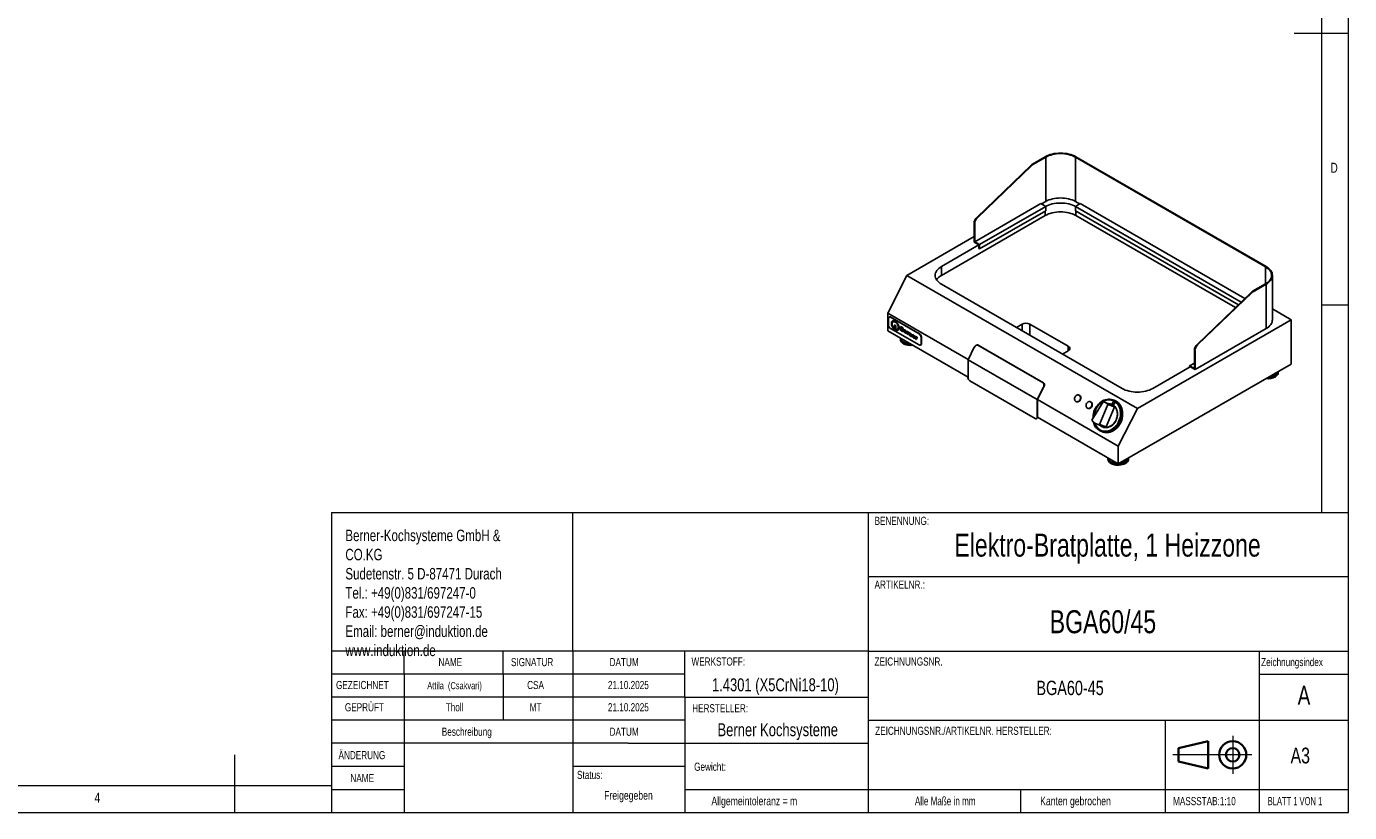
# Model space of a CAD drawing. Header units: millimetres. Extents: x 5 to 415, y 5 to 292.
# Tile 2 of 3: x 172 to 415, y 5 to 150. Entities that reach past the tile are written whole.
import ezdxf

# ---------------------------------------------------------------- set-up
doc = ezdxf.new("R2010")
doc.units = ezdxf.units.MM
doc.styles.add('SLDTEXTSTYLE0', font='TXT', dxfattribs={"width": 0.75})
doc.styles.add('SLDTEXTSTYLE1', font='TXT', dxfattribs={"width": 0.692308})
doc.styles.add('SLDTEXTSTYLE2', font='TXT', dxfattribs={"width": 0.7})

msp = doc.modelspace()

# ---------------------------------------------------------------- linework, layer by layer
at = {"color": 7, "linetype": 'Continuous', "lineweight": 18}
for p, q in [((415, 5), (415, 292)), ((410, 287), (410, 60.25)), ((415, 148.5), (405, 148.5)), ((410, 98.5), (415, 98.5)), ((227.8, 60.25), (415, 60.25)), ((227.8, 60.25), (227.8, 5)), ((272.2, 34.75), (272.2, 60.25)), ((326.6, 60.25), (326.6, 5)), ((326.6, 48.5), (415, 48.5)), ((326.6, 34.75), (227.8, 34.75)), ((241.14, 30.5), (241.14, 34.75)), ((259.39, 30.5), (259.39, 34.75)), ((272.2, 34.75), (272.2, 5)), ((292.8, 26.25), (292.8, 34.75)), ((326.6, 34.75), (415, 34.75)), ((398.58, 22), (398.58, 34.75)), ((292.8, 30.5), (227.8, 30.5)), ((241.14, 30.5), (241.14, 5)), ((259.39, 30.5), (259.39, 22)), ((398.58, 30.5), (415, 30.5)), ((292.8, 26.25), (227.8, 26.25)), ((292.8, 26.25), (292.8, 9.25)), ((292.8, 26.25), (326.6, 26.25)), ((292.8, 22), (227.8, 22)), ((326.6, 22), (415, 22)), ((381.28, 9.25), (381.28, 22)), ((398.58, 5), (398.58, 22)), ((282.4, 17.75), (227.8, 17.75)), ((282.4, 17.75), (292.8, 17.75)), ((292.8, 17.75), (326.6, 17.75)), ((393.68, 19.13), (393.68, 12.13)), ((210, 5), (210, 15.63)), ((397.18, 15.63), (382.68, 15.63)), ((241.14, 13.5), (227.8, 13.5)), ((292.8, 13.5), (272.2, 13.5)), ((10, 10), (227.8, 10)), ((227.8, 9.25), (241.14, 9.25)), ((292.8, 9.25), (415, 9.25)), ((292.8, 9.25), (292.8, 5)), ((354.62, 9.25), (354.62, 5)), ((381.28, 5), (381.28, 9.25)), ((5, 5), (415, 5))]:
    msp.add_line(p, q, dxfattribs=at)
at = {"color": 7, "linetype": 'Continuous', "lineweight": 25}
for p, q in [((356.58, 124.24), (346.56, 114.6)), ((356.68, 124.17), (356.58, 124.24)), ((359.16, 125.77), (356.8, 124.41)), ((356.8, 124.41), (356.91, 124.35)), ((356.91, 124.35), (359.27, 125.71)), ((359.27, 125.71), (359.27, 117.54)), ((364.71, 125.71), (399.71, 105.5)), ((364.71, 125.71), (364.71, 117.54)), ((399.82, 105.56), (364.82, 125.77)), ((356.68, 124.17), (346.67, 114.54)), ((358.38, 117.15), (346.18, 110.11)), ((359.27, 116.64), (358.38, 117.15)), ((358.49, 117.09), (359.27, 117.54)), ((364.71, 117.54), (365.49, 117.09)), ((365.59, 117.15), (364.71, 116.64)), ((395.91, 99.65), (365.59, 117.15)), ((359.16, 114.95), (340.07, 103.93)), ((346.56, 114.6), (346.67, 114.54)), ((359.27, 116.64), (347.07, 109.6)), ((347.07, 108.79), (359.27, 115.83)), ((359.16, 114.95), (359.16, 115.77)), ((359.27, 115.83), (359.27, 116.64)), ((395.25, 99.02), (364.71, 116.64)), ((364.71, 116.64), (364.71, 115.83)), ((364.71, 115.83), (394.72, 98.5)), ((364.82, 114.95), (364.82, 115.77)), ((394.19, 97.99), (364.82, 114.95)), ((346.18, 113.48), (346.08, 113.55)), ((346.08, 113.55), (346.08, 110.05)), ((346.18, 113.48), (346.18, 110.11)), ((346.08, 111.07), (333.7, 103.93)), ((346.08, 110.05), (346.96, 109.54)), ((346.18, 110.11), (347.07, 109.6)), ((347.07, 109.6), (347.07, 108.79)), ((346.96, 109.54), (340.07, 105.56)), ((346.96, 109.54), (346.96, 108.85)), ((347.07, 108.79), (346.96, 108.85)), ((340.07, 103.93), (340.07, 105.56)), ((399.71, 105.5), (399.71, 102.36)), ((333.7, 103.93), (330.17, 96.99)), ((376.13, 79.44), (333.7, 103.93)), ((340.07, 102.3), (373.3, 83.11)), ((399.71, 102.36), (397.35, 101)), ((397.46, 100.93), (399.82, 102.3)), ((399.82, 102.3), (399.82, 94.13)), ((400.99, 95.76), (400.99, 103.93)), ((387.11, 91.19), (397.13, 100.82)), ((397.23, 100.76), (387.22, 91.13)), ((397.23, 100.76), (397.13, 100.82)), ((397.35, 101), (397.46, 100.93)), ((404.41, 95.76), (400.99, 97.74)), ((344.97, 88.44), (330.17, 96.99)), ((330.17, 96.99), (330.17, 93.72)), ((330.31, 94.78), (330.31, 96.01)), ((330.48, 96.28), (330.41, 96.24)), ((330.66, 96.21), (330.73, 96.25)), ((330.66, 96.21), (335.97, 93.15)), ((330.73, 96.25), (336.04, 93.19)), ((331.18, 95.4), (331.14, 95.38)), ((331.58, 95.36), (331.55, 95.34)), ((404.41, 95.76), (376.13, 79.44)), ((404.41, 87.6), (404.41, 95.76)), ((344.95, 85.19), (330.17, 93.72)), ((335.97, 91.11), (330.66, 94.17)), ((331.48, 94.75), (331.44, 94.73)), ((331.44, 94.12), (331.44, 94.73)), ((331.48, 94.14), (331.44, 94.12)), ((331.48, 94.11), (331.45, 94.09)), ((331.48, 94.14), (331.48, 94.75)), ((331.54, 94.79), (331.55, 94.78)), ((331.58, 93.89), (331.55, 93.87)), ((331.65, 94.61), (331.65, 94)), ((331.95, 93.98), (331.99, 94.01)), ((332.15, 94.37), (332.12, 94.35)), ((332.82, 94.37), (332.53, 94.54)), ((332.53, 94.54), (332.53, 93.82)), ((332.56, 93.85), (332.53, 93.82)), ((332.53, 93.82), (332.82, 93.65)), ((332.56, 94.52), (332.56, 93.85)), ((332.56, 93.85), (332.86, 93.67)), ((332.77, 94.27), (332.74, 94.25)), ((332.74, 94.25), (332.74, 94.15)), ((332.76, 94.23), (332.74, 94.25)), ((332.74, 94.15), (332.76, 94.13)), ((332.77, 94.02), (332.74, 94)), ((332.74, 94), (332.74, 93.88)), ((332.77, 93.97), (332.74, 94)), ((332.74, 93.88), (332.77, 93.86)), ((332.8, 94.25), (332.76, 94.23)), ((332.8, 94.25), (332.77, 94.27)), ((332.81, 93.99), (332.77, 94.02)), ((332.81, 93.99), (332.77, 93.97)), ((332.84, 94.22), (332.81, 94.2)), ((332.81, 94.12), (332.84, 94.14)), ((332.86, 94.17), (332.82, 94.15)), ((332.86, 93.95), (332.82, 93.93)), ((332.82, 93.84), (332.87, 93.87)), ((332.86, 93.67), (332.82, 93.65)), ((332.88, 93.9), (332.84, 93.88)), ((332.96, 93.99), (332.93, 93.97)), ((332.96, 93.99), (333, 93.97)), ((332.99, 93.97), (333, 93.97)), ((333.03, 93.63), (332.99, 93.61)), ((333.14, 93.76), (333.1, 93.74)), ((333.16, 93.86), (333.12, 93.84)), ((333.16, 93.64), (333.12, 93.62)), ((333.22, 93.52), (333.18, 93.5)), ((333.3, 93.42), (333.26, 93.4)), ((333.31, 93.69), (333.41, 93.64)), ((333.35, 93.6), (333.31, 93.58)), ((333.31, 93.58), (333.31, 93.58)), ((333.31, 93.58), (333.61, 93.41)), ((333.37, 93.75), (333.33, 93.73)), ((333.35, 93.6), (333.61, 93.45)), ((333.4, 93.74), (333.36, 93.72)), ((333.39, 93.35), (333.36, 93.33)), ((333.39, 93.47), (333.41, 93.48)), ((333.43, 93.71), (333.4, 93.69)), ((333.6, 93.36), (333.4, 93.49)), ((333.45, 93.66), (333.41, 93.64)), ((333.55, 93.3), (333.51, 93.28)), ((333.89, 93.54), (333.68, 93.66)), ((333.68, 93.66), (333.68, 93.16)), ((333.72, 93.18), (333.68, 93.16)), ((333.68, 93.16), (333.89, 93.03)), ((333.72, 93.64), (333.72, 93.18)), ((333.72, 93.18), (333.89, 93.08)), ((333.89, 93.47), (333.89, 93.54)), ((333.92, 93.49), (333.89, 93.47)), ((333.89, 93.03), (333.89, 93.24)), ((333.95, 93.31), (333.92, 93.29)), ((334.01, 93.3), (333.98, 93.28)), ((334.04, 93.29), (334.01, 93.26)), ((334.04, 93.23), (334.04, 93.47)), ((334.31, 93.3), (334.1, 93.42)), ((334.1, 93.42), (334.1, 92.91)), ((334.14, 92.93), (334.1, 92.91)), ((334.1, 92.91), (334.32, 92.79)), ((334.14, 93.4), (334.14, 92.93)), ((334.14, 92.93), (334.32, 92.83)), ((334.31, 93.23), (334.31, 93.3)), ((334.35, 93.25), (334.31, 93.23)), ((334.32, 92.79), (334.32, 93.05)), ((334.37, 93.11), (334.33, 93.09)), ((334.39, 93.11), (334.36, 93.09)), ((334.41, 93.08), (334.38, 93.06)), ((334.42, 93.03), (334.39, 93.01)), ((334.39, 93.01), (334.39, 92.75)), ((334.42, 92.77), (334.39, 92.75)), ((334.39, 92.75), (334.6, 92.63)), ((334.42, 93.03), (334.42, 92.77)), ((334.42, 92.77), (334.6, 92.67)), ((334.6, 92.63), (334.6, 92.97)), ((334.7, 92.86), (334.67, 92.84)), ((334.72, 92.96), (334.69, 92.94)), ((334.72, 92.74), (334.69, 92.72)), ((334.78, 92.61), (334.75, 92.59)), ((334.88, 92.79), (334.98, 92.73)), ((334.91, 92.7), (334.88, 92.68)), ((334.88, 92.67), (334.88, 92.68)), ((334.88, 92.68), (335.18, 92.51)), ((334.93, 92.84), (334.9, 92.82)), ((334.91, 92.7), (335.18, 92.55)), ((334.96, 92.84), (334.93, 92.82)), ((335, 92.8), (334.96, 92.78)), ((334.96, 92.56), (334.98, 92.58)), ((335.17, 92.45), (334.97, 92.58)), ((335.01, 92.75), (334.98, 92.73)), ((335.45, 92.64), (335.25, 92.76)), ((335.25, 92.76), (335.25, 92.25)), ((335.28, 92.74), (335.28, 92.27)), ((335.45, 92.57), (335.45, 92.64)), ((335.49, 92.59), (335.45, 92.57)), ((335.61, 92.32), (335.61, 92.57)), ((335.97, 93.15), (336.04, 93.19)), ((336.32, 92.54), (336.39, 92.58)), ((336.39, 92.58), (336.39, 91.35)), ((354.92, 94.95), (353.86, 94.34)), ((354.92, 93.72), (354.92, 94.95)), ((363.4, 90.87), (356.33, 94.95)), ((356.33, 92.91), (356.33, 94.95)), ((386.74, 86.58), (399.82, 94.13)), ((332.51, 92.37), (332.51, 92.31)), ((332.51, 92.31), (332.51, 92.29)), ((332.51, 92.29), (332.51, 92.13)), ((332.99, 91.39), (333.06, 91.34)), ((333.06, 91.34), (333.08, 91.33)), ((333.08, 91.33), (333.17, 91.28)), ((334.86, 92.51), (334.83, 92.49)), ((334.96, 92.44), (334.92, 92.42)), ((335.11, 92.4), (335.08, 92.38)), ((335.28, 92.27), (335.25, 92.25)), ((335.25, 92.25), (335.46, 92.13)), ((335.28, 92.27), (335.46, 92.17)), ((335.46, 92.13), (335.46, 92.33)), ((335.52, 92.41), (335.48, 92.39)), ((335.58, 92.4), (335.55, 92.38)), ((335.61, 92.38), (335.57, 92.36)), ((336.22, 91.08), (336.29, 91.13)), ((336.32, 92.54), (336.32, 91.31)), ((336.32, 91.31), (336.39, 91.35)), ((346.1, 90.68), (344.95, 88.4)), ((346.51, 91.08), (346.42, 91.03)), ((346.75, 91.05), (346.84, 91.1)), ((358.77, 84.11), (346.75, 91.05)), ((346.84, 91.1), (358.87, 84.16)), ((363.4, 90.05), (363.4, 90.87)), ((386.74, 90.07), (386.63, 90.14)), ((386.63, 90.14), (386.63, 86.76)), ((387.11, 91.19), (387.22, 91.13)), ((357.67, 81.06), (344.95, 88.4)), ((344.95, 88.4), (344.95, 85.11)), ((362.34, 89.44), (363.4, 90.05)), ((385.75, 87.27), (386.63, 87.78)), ((386.74, 90.07), (386.74, 86.58)), ((372.59, 69.23), (404.41, 87.6)), ((378.96, 83.11), (385.85, 87.09)), ((385.75, 87.03), (385.75, 87.27)), ((385.75, 87.27), (386.63, 86.76)), ((385.85, 87.09), (386.74, 86.58)), ((402.07, 86.19), (402.07, 86.24)), ((402.07, 86.19), (402.07, 86.17)), ((402.07, 86.01), (402.07, 86.17)), ((345.3, 84.5), (357.32, 77.56)), ((358.83, 83.33), (357.67, 81.06)), ((358.92, 83.38), (357.75, 81.07)), ((358.77, 84.11), (358.87, 84.16)), ((358.83, 83.33), (358.92, 83.38)), ((357.67, 77.76), (357.67, 81.06)), ((372.59, 72.5), (357.75, 81.07)), ((357.75, 77.8), (357.75, 81.07)), ((364.88, 80.68), (364.93, 80.66)), ((365.4, 81.87), (365.35, 81.9)), ((365.46, 81.85), (365.4, 81.87)), ((367.52, 80.65), (367.47, 80.67)), ((367.58, 80.62), (367.52, 80.65)), ((369.81, 80.67), (367.75, 77.28)), ((371.33, 80.11), (370.08, 80.59)), ((371.94, 80.9), (371.67, 81)), ((371.85, 80.64), (371.82, 80.65)), ((367, 79.46), (367.06, 79.44)), ((369.13, 76.49), (370.66, 80.18)), ((370.38, 76.01), (371.91, 79.7)), ((370.66, 80.18), (371.91, 79.7)), ((371.39, 80.2), (371.36, 80.21)), ((371.64, 80.18), (371.67, 80.17)), ((376.13, 79.44), (372.59, 72.5)), ((357.57, 77.53), (357.64, 77.57)), ((357.67, 77.76), (357.75, 77.8)), ((372.59, 69.23), (357.75, 77.8)), ((368.53, 76.58), (369.78, 76.1)), ((369.13, 76.49), (370.38, 76.01)), ((369.74, 76.01), (369.77, 76)), ((369.44, 75.21), (369.71, 75.11)), ((372.59, 72.5), (372.59, 69.23)), ((370.7, 70.26), (370.69, 70.09)), ((370.7, 70.32), (370.7, 70.26)), ((371.25, 69.31), (371.18, 69.35)), ((371.2, 69.33), (371.24, 69.3)), ((371.24, 69.3), (371.26, 69.29)), ((371.26, 69.29), (371.28, 69.28)), ((374.49, 70.27), (374.49, 70.32)), ((374.49, 70.27), (374.49, 70.25)), ((374.49, 70.09), (374.49, 70.25))]:
    msp.add_line(p, q, dxfattribs=at)
at = {"color": 7, "linetype": 'Continuous', "lineweight": 35}
for p, q in [((383.68, 16.88), (389.18, 18.13)), ((389.18, 18.13), (389.18, 13.13)), ((383.68, 14.38), (383.68, 16.88)), ((389.18, 13.13), (383.68, 14.38))]:
    msp.add_line(p, q, dxfattribs=at)
at = {"color": 7, "linetype": 'Continuous', "lineweight": 25, "flags": 128}
for points in [[(364.82, 125.77), (364.53, 125.92), (364.21, 126.06), (363.87, 126.17), (363.52, 126.27), (363.15, 126.35), (362.77, 126.4), (362.38, 126.43), (361.99, 126.45), (361.6, 126.43), (361.21, 126.4), (360.83, 126.35), (360.46, 126.27), (360.1, 126.17), (359.77, 126.06), (359.45, 125.92), (359.16, 125.77)], [(359.27, 125.71), (359.55, 125.85), (359.85, 125.98), (360.17, 126.1), (360.51, 126.19), (360.87, 126.26), (361.24, 126.32), (361.61, 126.35), (361.99, 126.36), (362.37, 126.35), (362.74, 126.32), (363.11, 126.26), (363.46, 126.19), (363.8, 126.1), (364.13, 125.98), (364.43, 125.85), (364.71, 125.71)], [(359.27, 117.54), (359.55, 117.69), (359.85, 117.82), (360.17, 117.93), (360.51, 118.02), (360.87, 118.1), (361.24, 118.15), (361.61, 118.18), (361.99, 118.19), (362.37, 118.18), (362.74, 118.15), (363.11, 118.1), (363.46, 118.02), (363.8, 117.93), (364.13, 117.82), (364.43, 117.69), (364.71, 117.54)], [(364.71, 116.64), (364.53, 116.73), (364.21, 116.87), (363.87, 116.99), (363.52, 117.08), (363.15, 117.16), (362.77, 117.21), (362.38, 117.25), (361.99, 117.26), (361.6, 117.25), (361.21, 117.21), (360.83, 117.16), (360.46, 117.08), (360.1, 116.99), (359.77, 116.87), (359.45, 116.73), (359.27, 116.64)], [(364.82, 114.95), (364.53, 115.1), (364.21, 115.24), (363.87, 115.35), (363.52, 115.45), (363.15, 115.53), (362.77, 115.58), (362.38, 115.61), (361.99, 115.63), (361.6, 115.61), (361.21, 115.58), (360.83, 115.53), (360.46, 115.45), (360.1, 115.35), (359.77, 115.24), (359.45, 115.1), (359.16, 114.95)], [(340.07, 105.56), (339.8, 105.39), (339.57, 105.21), (339.37, 105.02), (339.2, 104.81), (339.07, 104.6), (338.97, 104.38), (338.92, 104.15), (338.9, 103.93), (338.92, 103.7), (338.97, 103.48), (339.07, 103.26), (339.2, 103.04), (339.37, 102.84), (339.57, 102.65), (339.8, 102.46), (340.07, 102.3)], [(399.71, 105.5), (399.97, 105.34), (400.19, 105.16), (400.39, 104.98), (400.55, 104.78), (400.67, 104.57), (400.77, 104.36), (400.82, 104.15), (400.84, 103.93), (400.82, 103.71), (400.77, 103.5), (400.67, 103.28), (400.55, 103.08), (400.39, 102.88), (400.19, 102.7), (399.97, 102.52), (399.71, 102.36)], [(399.82, 102.3), (400.08, 102.46), (400.32, 102.65), (400.52, 102.84), (400.69, 103.05), (400.82, 103.26), (400.91, 103.48), (400.97, 103.7), (400.99, 103.93), (400.97, 104.16), (400.91, 104.38), (400.82, 104.6), (400.69, 104.81), (400.52, 105.02), (400.32, 105.21), (400.08, 105.39), (399.82, 105.56)], [(399.82, 94.13), (400.08, 94.3), (400.32, 94.48), (400.52, 94.68), (400.69, 94.88), (400.82, 95.09), (400.91, 95.31), (400.97, 95.54), (400.99, 95.76)], [(332.51, 92.29), (332.52, 92.18), (332.56, 92.03), (332.64, 91.89), (332.75, 91.75), (332.9, 91.63), (333.07, 91.52)], [(363.4, 90.05), (363.53, 90.14), (363.62, 90.24), (363.68, 90.34), (363.7, 90.46), (363.68, 90.57), (363.62, 90.68), (363.53, 90.78), (363.4, 90.87)], [(402.07, 86.17), (402.07, 86.13), (402.04, 85.98), (401.98, 85.84), (401.89, 85.7), (401.76, 85.57), (401.6, 85.45), (401.42, 85.34), (401.21, 85.25), (400.99, 85.18), (400.75, 85.12), (400.49, 85.09), (400.24, 85.07), (400.04, 85.07)], [(401.99, 86.2), (401.98, 86.15), (401.93, 86), (401.85, 85.86), (401.74, 85.73), (401.59, 85.61), (401.42, 85.5), (401.22, 85.41), (401, 85.34), (400.77, 85.28), (400.52, 85.24), (400.3, 85.22)], [(402.07, 86.01), (402.07, 85.97), (402.04, 85.82), (401.98, 85.67), (401.89, 85.54), (401.76, 85.41), (401.6, 85.29), (401.56, 85.26)], [(373.3, 83.11), (373.59, 82.96), (373.91, 82.82), (374.24, 82.71), (374.6, 82.61), (374.97, 82.53), (375.35, 82.48), (375.74, 82.44), (376.13, 82.43), (376.52, 82.44), (376.91, 82.48), (377.29, 82.53), (377.66, 82.61), (378.02, 82.71), (378.35, 82.82), (378.67, 82.96), (378.96, 83.11)], [(364.82, 80.71), (364.93, 80.67), (365.06, 80.65), (365.18, 80.68), (365.31, 80.73), (365.42, 80.82), (365.51, 80.93), (365.59, 81.06), (365.64, 81.2), (365.66, 81.35), (365.65, 81.49), (365.61, 81.63), (365.55, 81.74), (365.46, 81.83), (365.35, 81.89), (365.23, 81.92), (365.11, 81.92), (364.98, 81.88), (364.86, 81.81), (364.76, 81.71), (364.67, 81.59), (364.61, 81.45), (364.57, 81.3), (364.57, 81.16), (364.59, 81.02), (364.64, 80.89), (364.72, 80.79), (364.82, 80.71)], [(364.93, 80.66), (365.05, 80.63), (365.17, 80.64), (365.3, 80.68), (365.42, 80.75), (365.52, 80.85), (365.61, 80.97), (365.67, 81.11), (365.71, 81.25), (365.71, 81.4), (365.69, 81.54), (365.64, 81.67), (365.56, 81.77), (365.46, 81.85)], [(366.94, 79.49), (367.05, 79.44), (367.18, 79.43), (367.3, 79.45), (367.43, 79.51), (367.54, 79.59), (367.64, 79.7), (367.71, 79.83), (367.76, 79.98), (367.78, 80.12), (367.77, 80.27), (367.73, 80.4), (367.67, 80.52), (367.58, 80.61), (367.47, 80.67), (367.35, 80.7), (367.23, 80.69), (367.1, 80.65), (366.98, 80.58), (366.88, 80.48), (366.79, 80.36), (366.73, 80.23), (366.7, 80.08), (366.69, 79.93), (366.71, 79.79), (366.77, 79.67), (366.84, 79.56), (366.94, 79.49)], [(367.06, 79.44), (367.17, 79.41), (367.3, 79.42), (367.42, 79.45), (367.54, 79.53), (367.65, 79.62), (367.73, 79.75), (367.79, 79.88), (367.83, 80.03), (367.83, 80.18), (367.81, 80.32), (367.76, 80.44), (367.68, 80.54), (367.58, 80.62)], [(369.15, 75.35), (369.39, 75.23), (369.64, 75.15), (369.91, 75.09), (370.18, 75.08), (370.46, 75.09), (370.73, 75.14), (371.01, 75.22), (371.28, 75.34), (371.54, 75.49), (371.79, 75.67), (372.03, 75.87), (372.25, 76.1), (372.45, 76.35), (372.63, 76.63), (372.78, 76.92), (372.91, 77.22), (373.02, 77.53), (373.09, 77.85), (373.14, 78.17), (373.16, 78.5), (373.14, 78.81), (373.1, 79.12), (373.03, 79.42), (372.93, 79.7), (372.81, 79.97), (372.66, 80.21), (372.48, 80.43), (372.29, 80.63), (372.07, 80.79), (371.84, 80.93), (371.59, 81.03), (371.33, 81.1), (371.06, 81.13), (370.79, 81.14), (370.51, 81.1), (370.23, 81.04), (369.96, 80.94), (369.7, 80.8), (369.44, 80.64), (369.2, 80.45), (368.97, 80.23), (368.76, 79.99), (368.57, 79.73), (368.4, 79.45), (368.26, 79.15), (368.14, 78.84), (368.05, 78.52), (367.99, 78.2), (367.96, 77.88), (367.95, 77.62)], [(369.22, 75.49), (369.46, 75.37), (369.71, 75.29), (369.97, 75.24), (370.24, 75.22), (370.51, 75.24), (370.78, 75.3), (371.05, 75.39), (371.31, 75.51), (371.57, 75.67), (371.81, 75.85), (372.04, 76.06), (372.25, 76.3), (372.44, 76.55), (372.6, 76.83), (372.74, 77.12), (372.86, 77.43), (372.94, 77.74), (373, 78.06), (373.03, 78.37), (373.02, 78.69), (372.99, 79), (372.93, 79.29), (372.84, 79.58), (372.72, 79.84), (372.58, 80.08), (372.41, 80.3), (372.21, 80.49), (372, 80.66), (371.77, 80.79), (371.53, 80.89), (371.27, 80.96), (371.01, 80.99), (370.73, 80.99), (370.46, 80.95), (370.19, 80.87), (369.92, 80.77), (369.66, 80.63), (369.41, 80.46), (369.18, 80.26), (368.96, 80.04), (368.76, 79.79), (368.58, 79.52), (368.43, 79.24), (368.3, 78.94), (368.2, 78.63), (368.13, 78.32), (368.09, 78), (368.08, 77.83)], [(371.63, 80.85), (371.55, 80.88), (371.3, 80.95), (371.03, 80.98), (370.76, 80.98), (370.49, 80.94), (370.22, 80.86), (369.95, 80.76), (369.69, 80.62), (369.44, 80.45), (369.21, 80.25), (368.99, 80.03), (368.79, 79.78), (368.61, 79.51), (368.46, 79.23), (368.33, 78.93), (368.23, 78.62), (368.16, 78.31), (368.12, 77.99), (368.11, 77.87)], [(369.71, 75.11), (369.79, 75.08), (370.05, 75.01), (370.32, 74.98), (370.59, 74.97), (370.87, 75.01), (371.14, 75.07), (371.42, 75.17), (371.68, 75.31), (371.94, 75.47), (372.18, 75.66), (372.41, 75.88), (372.62, 76.12), (372.81, 76.38), (372.98, 76.66), (373.12, 76.96), (373.24, 77.27), (373.33, 77.59), (373.39, 77.91), (373.42, 78.23), (373.42, 78.55), (373.4, 78.86), (373.34, 79.17), (373.26, 79.46), (373.15, 79.73), (373.01, 79.99), (372.85, 80.22), (372.66, 80.43), (372.45, 80.61), (372.23, 80.76)], [(371.62, 80.2), (371.69, 80.17), (371.77, 80.19), (371.85, 80.24), (371.91, 80.32), (371.94, 80.41), (371.93, 80.5), (371.9, 80.58), (371.84, 80.64), (371.77, 80.66), (371.68, 80.65), (371.61, 80.6), (371.55, 80.52), (371.52, 80.43), (371.52, 80.33), (371.56, 80.25), (371.62, 80.2)], [(371.67, 80.17), (371.72, 80.16), (371.8, 80.18), (371.88, 80.23), (371.93, 80.31), (371.96, 80.4), (371.96, 80.49), (371.93, 80.57), (371.87, 80.63), (371.85, 80.64)], [(372.23, 80.76), (371.99, 80.88), (371.94, 80.9)], [(369.53, 76.11), (369.74, 76.01), (369.96, 75.94), (370.19, 75.91), (370.43, 75.91), (370.66, 75.95), (370.9, 76.02), (371.13, 76.13), (371.35, 76.26), (371.56, 76.42), (371.75, 76.62), (371.92, 76.83), (372.08, 77.06), (372.2, 77.32), (372.31, 77.58), (372.38, 77.85), (372.43, 78.13), (372.44, 78.4), (372.43, 78.67), (372.38, 78.94), (372.31, 79.18), (372.21, 79.42), (372.09, 79.63), (371.94, 79.82), (371.76, 79.98), (371.57, 80.11), (371.36, 80.21), (371.14, 80.27), (370.91, 80.3), (370.82, 80.31)], [(369.77, 76), (369.99, 75.93), (370.22, 75.9), (370.45, 75.9), (370.69, 75.94), (370.93, 76.01), (371.16, 76.11), (371.38, 76.25), (371.59, 76.41), (371.78, 76.61), (371.95, 76.82), (372.1, 77.05), (372.23, 77.31), (372.33, 77.57), (372.41, 77.84), (372.45, 78.12), (372.47, 78.39), (372.46, 78.66), (372.41, 78.93), (372.34, 79.17), (372.24, 79.41), (372.11, 79.62), (371.96, 79.8), (371.79, 79.97), (371.6, 80.1), (371.39, 80.2), (371.39, 80.2)], [(369.28, 76.29), (369.34, 76.24), (369.53, 76.11)], [(369.24, 75.48), (369.48, 75.36), (369.51, 75.35)], [(371.25, 69.47), (371.08, 69.59), (370.94, 69.71), (370.83, 69.85), (370.75, 69.99), (370.7, 70.14), (370.7, 70.26)], [(374.49, 70.25), (374.49, 70.21), (374.47, 70.06), (374.41, 69.92), (374.31, 69.78), (374.18, 69.65), (374.03, 69.53), (373.84, 69.42), (373.64, 69.33), (373.41, 69.26), (373.17, 69.2), (372.92, 69.17), (372.66, 69.15), (372.4, 69.16), (372.14, 69.18), (371.9, 69.23), (371.66, 69.29), (371.45, 69.37), (371.25, 69.47)], [(374.42, 70.28), (374.41, 70.23), (374.36, 70.08), (374.27, 69.94), (374.16, 69.81), (374.01, 69.69), (373.84, 69.58), (373.64, 69.49), (373.42, 69.42), (373.19, 69.36), (372.94, 69.32), (372.72, 69.3)], [(374.49, 70.09), (374.49, 70.05), (374.47, 69.9), (374.41, 69.75), (374.31, 69.62), (374.18, 69.49), (374.03, 69.37), (373.98, 69.34)]]:
    msp.add_lwpolyline(points, dxfattribs=at)
at = {"color": 7, "linetype": 'Continuous', "lineweight": 35}
for radius in [2.5, 1.25]:
    msp.add_circle((393.68, 15.63), radius, dxfattribs=at)
at = {"color": 7, "linetype": 'Continuous', "lineweight": 25}
for centre, radius, start, end in [((357.39, 123.4), 1.17, 120.4949, 134.3139), ((357.5, 123.34), 1.17, 120.4949, 134.3139), ((347.64, 113.47), 1.57, 133.6184, 177.0871), ((347.75, 113.4), 1.57, 133.6184, 177.0871), ((341.29, 101.64), 2.6, 118.1587, 145.4295), ((397.95, 99.99), 1.17, 120.4949, 134.3139), ((398.05, 99.93), 1.17, 120.4949, 134.3139), ((330.53, 96.04), 0.218, 50.7967, 189.214), ((330.59, 96.05), 0.251, 54.3824, 114.3071), ((355.62, 93.58), 1.54, 62.6097, 117.3903), ((331.08, 94.82), 0.768, 182.6055, 237.3945), ((335.55, 92.5), 0.768, 2.6055, 57.3945), ((335.62, 92.54), 0.768, 2.6055, 57.3945), ((333.42, 92.21), 0.916, 185.0637, 240.4801), ((333.51, 92.51), 0.942, 191.2661, 245.2903), ((334.4, 93.84), 2.81, 239.627, 278.0355), ((334.39, 94.06), 2.86, 242.527, 273.0989), ((334.35, 93.95), 2.6, 241.9126, 268.6185), ((334.41, 93.91), 2.89, 245.1807, 277.9208), ((336.1, 91.28), 0.218, 230.7967, 9.214), ((336.15, 91.32), 0.24, 304.0564, 7.2558), ((388.19, 90.06), 1.57, 133.6184, 177.0871), ((388.3, 89.99), 1.57, 133.6184, 177.0871), ((400.19, 87.75), 2.85, 262.0791, 298.7463), ((345.71, 85.14), 0.768, 182.6055, 237.3945), ((400.19, 87.65), 2.76, 261.4795, 298.8757), ((369.55, 79.24), 1.46, 40.3303, 79.6751), ((370.79, 78.74), 1.48, 40.4836, 68.7113), ((357.46, 77.73), 0.218, 230.7967, 9.214), ((357.5, 77.78), 0.246, 305.0133, 6.2988), ((369.06, 77.97), 1.48, 207.5258, 272.4796), ((370.4, 77.41), 2.41, 192.5183, 238.7403), ((370.39, 77.42), 2.26, 197.5179, 238.8563), ((370.41, 77.41), 2.26, 197.767, 238.8645), ((370.3, 77.46), 1.46, 249.074, 272.8919), ((371.62, 70.17), 0.927, 185.2363, 242.0882), ((371.7, 70.46), 0.942, 191.2661, 245.2903), ((372.59, 71.89), 2.9, 242.4843, 298.5426), ((372.53, 71.91), 2.6, 241.9126, 268.6185), ((372.58, 71.84), 2.87, 249.9162, 298.2957)]:
    msp.add_arc(centre, radius, start, end, dxfattribs=at)
for centre, start_param, end_param in [((346.46, 90.47), 6.228904, 7.799701), ((346.55, 90.53), 6.228904, 7.014221), ((358.48, 83.53), 4.658108, 6.228904), ((358.57, 83.59), 4.658108, 6.228904)]:
    msp.add_ellipse(centre, major_axis=(0.275, 0.589), ratio=0.626966, start_param=start_param, end_param=end_param, dxfattribs=at)
for points, knots in [([(331.55, 95.5), (331.16, 95.72), (330.84, 95.54), (330.84, 95.09), (330.84, 94.64), (331.16, 94.09), (331.55, 93.87)], [0, 0, 0, 0, 1, 1, 1, 2, 2, 2, 2]), ([(331.08, 95.57), (331.08, 95.57), (331.04, 95.55), (330.97, 95.47), (330.89, 95.32), (330.87, 95.11), (330.89, 94.88), (330.96, 94.64), (331.08, 94.41), (331.22, 94.2), (331.39, 94.01), (331.52, 93.93), (331.58, 93.89)], [0, 0, 0, 0, 0.000036, 0.108957, 0.21931, 0.333359, 0.447407, 0.55776, 0.666679, 0.775599, 0.885952, 1, 1, 1, 1]), ([(331.58, 95.36), (331.53, 95.39), (331.41, 95.44), (331.27, 95.45), (331.21, 95.41), (331.18, 95.4)], [0, 0, 0, 0, 0.382256, 0.751788, 1, 1, 1, 1]), ([(331.55, 93.87), (331.94, 93.64), (332.25, 93.82), (332.25, 94.27), (332.25, 94.72), (331.94, 95.27), (331.55, 95.5)], [2, 2, 2, 2, 3, 3, 3, 4, 4, 4, 4]), ([(331.48, 94.75), (331.48, 94.77), (331.48, 94.8), (331.5, 94.81), (331.51, 94.81)], [0, 0, 0, 0, 0.567322, 1, 1, 1, 1]), ([(331.58, 93.89), (331.65, 93.85), (331.77, 93.79), (331.94, 93.78), (332.04, 93.82), (332.08, 93.84)], [0, 0, 0, 0, 0.342192, 0.673296, 1, 1, 1, 1]), ([(331.98, 94.02), (332, 94.03), (332.07, 94.05), (332.14, 94.18), (332.15, 94.31), (332.15, 94.37)], [0, 0, 0, 0, 0.2097724, 0.5981254, 1, 1, 1, 1]), ([(332.84, 94.14), (332.85, 94.15), (332.85, 94.15), (332.85, 94.16), (332.85, 94.17), (332.86, 94.17)], [0, 0, 0, 0, 0.170115, 0.473862, 1, 1, 1, 1]), ([(332.87, 93.87), (332.87, 93.87), (332.87, 93.87), (332.88, 93.88), (332.88, 93.89), (332.88, 93.9)], [0, 0, 0, 0, 0.122769, 0.450463, 1, 1, 1, 1]), ([(332.93, 93.97), (332.94, 93.96), (332.96, 93.95), (332.97, 93.96), (332.97, 93.96)], [0, 0, 0, 0, 0.980271, 1, 1, 1, 1]), ([(333.4, 93.49), (333.4, 93.48), (333.4, 93.47), (333.39, 93.47), (333.39, 93.47)], [0, 0, 0, 0, 0.708341, 1, 1, 1, 1]), ([(334.01, 93.3), (334.02, 93.3), (334.03, 93.3), (334.04, 93.29), (334.04, 93.29)], [0, 0, 0, 0, 0.59086, 1, 1, 1, 1]), ([(334.37, 93.11), (334.37, 93.11), (334.37, 93.12), (334.38, 93.12), (334.39, 93.11), (334.39, 93.11)], [0, 0, 0, 0, 0.097268, 0.433783, 1, 1, 1, 1]), ([(334.97, 92.58), (334.97, 92.58), (334.96, 92.57), (334.96, 92.57), (334.96, 92.56)], [0, 0, 0, 0, 0.7106201, 1, 1, 1, 1]), ([(335.58, 92.4), (335.59, 92.4), (335.59, 92.39), (335.6, 92.38), (335.61, 92.38)], [0, 0, 0, 0, 0.589773, 1, 1, 1, 1]), ([(371.28, 69.28), (371.3, 69.26), (371.39, 69.22), (371.49, 69.17), (371.56, 69.15), (371.57, 69.14)], [0, 0, 0, 0, 0.283491, 0.944746, 1, 1, 1, 1])]:
    msp.add_open_spline(points, degree=3, knots=knots, dxfattribs=at)
for points in [[(331.55, 95.34), (331.23, 95.52), (330.98, 95.37), (330.98, 95.01)], [(330.98, 95.01), (330.98, 94.69), (331.18, 94.3), (331.45, 94.09)], [(332.12, 94.35), (332.12, 94.72), (331.86, 95.16), (331.55, 95.34)], [(332.15, 94.37), (332.15, 94.74), (331.9, 95.18), (331.58, 95.36)], [(331.44, 94.73), (331.44, 94.79), (331.49, 94.82), (331.54, 94.79)], [(331.45, 94.09), (331.45, 94.1), (331.44, 94.11), (331.44, 94.12)], [(331.48, 94.11), (331.48, 94.12), (331.48, 94.13), (331.48, 94.14)], [(331.55, 94.78), (331.61, 94.75), (331.65, 94.67), (331.65, 94.61)], [(331.65, 93.98), (331.91, 93.88), (332.12, 94.03), (332.12, 94.35)], [(331.65, 94), (331.65, 93.99), (331.65, 93.98), (331.65, 93.98)], [(332.81, 94.2), (332.8, 94.21), (332.78, 94.22), (332.76, 94.23)], [(332.76, 94.13), (332.78, 94.12), (332.8, 94.12), (332.81, 94.12)], [(332.82, 93.93), (332.81, 93.95), (332.79, 93.96), (332.77, 93.97)], [(332.77, 93.86), (332.79, 93.85), (332.81, 93.84), (332.82, 93.84)], [(332.84, 94.22), (332.83, 94.23), (332.82, 94.24), (332.8, 94.25)], [(332.82, 94.15), (332.82, 94.17), (332.82, 94.18), (332.81, 94.2)], [(332.81, 94.12), (332.82, 94.13), (332.82, 94.13), (332.82, 94.15)], [(332.86, 93.95), (332.85, 93.97), (332.83, 93.98), (332.81, 93.99)], [(332.97, 94.23), (332.94, 94.29), (332.89, 94.33), (332.82, 94.37)], [(332.84, 93.88), (332.84, 93.9), (332.84, 93.91), (332.82, 93.93)], [(332.82, 93.84), (332.84, 93.85), (332.84, 93.86), (332.84, 93.88)], [(332.82, 93.65), (332.9, 93.61), (332.96, 93.59), (332.99, 93.61)], [(332.86, 94.17), (332.86, 94.19), (332.85, 94.2), (332.84, 94.22)], [(332.88, 93.9), (332.88, 93.92), (332.87, 93.93), (332.86, 93.95)], [(332.86, 93.67), (332.93, 93.63), (332.99, 93.61), (333.03, 93.63)], [(333.02, 93.85), (333, 93.89), (332.97, 93.93), (332.93, 93.97)], [(333.02, 94.06), (333.02, 94.12), (333.01, 94.18), (332.97, 94.23)], [(332.99, 93.61), (333.03, 93.62), (333.05, 93.66), (333.05, 93.72)], [(333, 93.97), (333.02, 93.99), (333.02, 94.02), (333.02, 94.06)], [(333.05, 93.72), (333.05, 93.77), (333.04, 93.81), (333.02, 93.85)], [(333.12, 93.84), (333.11, 93.82), (333.1, 93.78), (333.1, 93.74)], [(333.1, 93.74), (333.1, 93.71), (333.11, 93.67), (333.12, 93.62)], [(333.18, 93.9), (333.16, 93.89), (333.14, 93.87), (333.12, 93.84)], [(333.12, 93.62), (333.14, 93.58), (333.16, 93.54), (333.18, 93.5)], [(333.16, 93.86), (333.14, 93.84), (333.14, 93.8), (333.14, 93.76)], [(333.14, 93.76), (333.14, 93.73), (333.14, 93.69), (333.16, 93.64)], [(333.18, 93.9), (333.17, 93.88), (333.16, 93.87), (333.16, 93.86)], [(333.16, 93.64), (333.17, 93.6), (333.19, 93.56), (333.22, 93.52)], [(333.26, 93.9), (333.23, 93.91), (333.21, 93.91), (333.18, 93.9)], [(333.18, 93.5), (333.21, 93.46), (333.23, 93.43), (333.26, 93.4)], [(333.22, 93.52), (333.24, 93.48), (333.27, 93.45), (333.3, 93.42)], [(333.36, 93.87), (333.32, 93.89), (333.29, 93.9), (333.26, 93.9)], [(333.26, 93.4), (333.29, 93.37), (333.32, 93.35), (333.36, 93.33)], [(333.3, 93.42), (333.33, 93.39), (333.36, 93.37), (333.39, 93.35)], [(333.33, 93.73), (333.32, 93.72), (333.32, 93.71), (333.31, 93.69)], [(333.32, 93.51), (333.32, 93.53), (333.31, 93.55), (333.31, 93.58)], [(333.36, 93.47), (333.34, 93.48), (333.33, 93.49), (333.32, 93.51)], [(333.36, 93.72), (333.35, 93.73), (333.34, 93.73), (333.33, 93.73)], [(333.48, 93.76), (333.45, 93.8), (333.4, 93.84), (333.36, 93.87)], [(333.4, 93.69), (333.39, 93.7), (333.38, 93.71), (333.36, 93.72)], [(333.39, 93.47), (333.38, 93.46), (333.37, 93.47), (333.36, 93.47)], [(333.36, 93.33), (333.42, 93.29), (333.47, 93.28), (333.51, 93.28)], [(333.4, 93.74), (333.38, 93.75), (333.37, 93.75), (333.37, 93.75)], [(333.39, 93.35), (333.45, 93.31), (333.51, 93.3), (333.55, 93.3)], [(333.43, 93.71), (333.42, 93.72), (333.41, 93.73), (333.4, 93.74)], [(333.41, 93.64), (333.41, 93.66), (333.4, 93.67), (333.4, 93.69)], [(333.45, 93.66), (333.44, 93.68), (333.44, 93.69), (333.43, 93.71)], [(333.58, 93.61), (333.55, 93.67), (333.52, 93.72), (333.48, 93.76)], [(333.51, 93.28), (333.55, 93.29), (333.58, 93.31), (333.6, 93.36)], [(333.61, 93.53), (333.6, 93.56), (333.59, 93.58), (333.58, 93.61)], [(333.61, 93.44), (333.61, 93.47), (333.61, 93.5), (333.61, 93.53)], [(333.61, 93.42), (333.61, 93.42), (333.61, 93.43), (333.61, 93.44)], [(333.61, 93.41), (333.61, 93.41), (333.61, 93.42), (333.61, 93.42)], [(333.95, 93.5), (333.93, 93.5), (333.91, 93.49), (333.89, 93.47)], [(333.89, 93.24), (333.89, 93.27), (333.9, 93.29), (333.92, 93.29)], [(333.92, 93.29), (333.93, 93.3), (333.95, 93.3), (333.98, 93.28)], [(334.02, 93.48), (334, 93.5), (333.97, 93.51), (333.95, 93.5)], [(333.95, 93.31), (333.97, 93.32), (333.99, 93.32), (334.01, 93.3)], [(333.98, 93.28), (333.99, 93.28), (334, 93.27), (334.01, 93.26)], [(334.01, 93.26), (334.02, 93.25), (334.03, 93.24), (334.04, 93.23)], [(334.03, 93.48), (334.03, 93.48), (334.03, 93.48), (334.02, 93.48)], [(334.04, 93.47), (334.04, 93.47), (334.04, 93.47), (334.03, 93.48)], [(334.37, 93.26), (334.35, 93.26), (334.33, 93.25), (334.31, 93.23)], [(334.32, 93.05), (334.32, 93.07), (334.32, 93.08), (334.33, 93.09)], [(334.33, 93.09), (334.33, 93.1), (334.34, 93.1), (334.36, 93.09)], [(334.36, 93.09), (334.37, 93.08), (334.37, 93.07), (334.38, 93.06)], [(334.45, 93.24), (334.42, 93.25), (334.39, 93.26), (334.37, 93.26)], [(334.38, 93.06), (334.38, 93.05), (334.39, 93.03), (334.39, 93.01)], [(334.39, 93.11), (334.4, 93.1), (334.41, 93.09), (334.41, 93.08)], [(334.41, 93.08), (334.42, 93.07), (334.42, 93.05), (334.42, 93.03)], [(334.56, 93.12), (334.53, 93.17), (334.49, 93.21), (334.45, 93.24)], [(334.6, 92.97), (334.6, 93.02), (334.59, 93.08), (334.56, 93.12)], [(334.69, 92.94), (334.67, 92.91), (334.67, 92.88), (334.67, 92.84)], [(334.67, 92.84), (334.67, 92.8), (334.67, 92.76), (334.69, 92.72)], [(334.75, 92.99), (334.72, 92.98), (334.7, 92.96), (334.69, 92.94)], [(334.69, 92.72), (334.7, 92.68), (334.72, 92.63), (334.75, 92.59)], [(334.72, 92.96), (334.71, 92.93), (334.7, 92.9), (334.7, 92.86)], [(334.7, 92.86), (334.7, 92.82), (334.71, 92.78), (334.72, 92.74)], [(334.75, 92.99), (334.74, 92.98), (334.73, 92.97), (334.72, 92.96)], [(334.72, 92.74), (334.74, 92.7), (334.76, 92.65), (334.78, 92.61)], [(334.83, 93), (334.8, 93.01), (334.77, 93), (334.75, 92.99)], [(334.75, 92.59), (334.77, 92.56), (334.8, 92.52), (334.83, 92.49)], [(334.78, 92.61), (334.81, 92.58), (334.83, 92.54), (334.86, 92.51)], [(334.92, 92.96), (334.89, 92.98), (334.86, 93), (334.83, 93)], [(334.9, 92.82), (334.89, 92.82), (334.88, 92.81), (334.88, 92.79)], [(334.89, 92.61), (334.88, 92.62), (334.88, 92.65), (334.88, 92.67)], [(334.93, 92.57), (334.91, 92.58), (334.9, 92.59), (334.89, 92.61)], [(334.93, 92.82), (334.91, 92.83), (334.9, 92.83), (334.9, 92.82)], [(335.05, 92.86), (335.01, 92.9), (334.97, 92.94), (334.92, 92.96)], [(334.96, 92.84), (334.95, 92.85), (334.94, 92.85), (334.93, 92.84)], [(334.96, 92.78), (334.96, 92.8), (334.94, 92.81), (334.93, 92.82)], [(334.96, 92.56), (334.95, 92.56), (334.94, 92.56), (334.93, 92.57)], [(335, 92.8), (334.99, 92.82), (334.98, 92.83), (334.96, 92.84)], [(334.98, 92.73), (334.97, 92.75), (334.97, 92.77), (334.96, 92.78)], [(335.01, 92.75), (335.01, 92.77), (335.01, 92.79), (335, 92.8)], [(335.14, 92.71), (335.12, 92.76), (335.09, 92.81), (335.05, 92.86)], [(335.17, 92.62), (335.17, 92.65), (335.16, 92.68), (335.14, 92.71)], [(335.18, 92.53), (335.18, 92.56), (335.18, 92.59), (335.17, 92.62)], [(335.51, 92.6), (335.49, 92.6), (335.47, 92.59), (335.45, 92.57)], [(335.59, 92.58), (335.56, 92.59), (335.54, 92.6), (335.51, 92.6)], [(335.6, 92.57), (335.6, 92.57), (335.59, 92.58), (335.59, 92.58)], [(335.61, 92.57), (335.6, 92.57), (335.6, 92.57), (335.6, 92.57)], [(334.83, 92.49), (334.86, 92.47), (334.89, 92.44), (334.92, 92.42)], [(334.86, 92.51), (334.89, 92.49), (334.92, 92.46), (334.96, 92.44)], [(334.92, 92.42), (334.98, 92.39), (335.04, 92.37), (335.08, 92.38)], [(334.96, 92.44), (335.02, 92.41), (335.07, 92.39), (335.11, 92.4)], [(335.08, 92.38), (335.12, 92.38), (335.15, 92.41), (335.17, 92.45)], [(335.18, 92.52), (335.18, 92.52), (335.18, 92.53), (335.18, 92.53)], [(335.18, 92.51), (335.18, 92.51), (335.18, 92.51), (335.18, 92.52)], [(335.46, 92.33), (335.46, 92.36), (335.47, 92.38), (335.48, 92.39)], [(335.48, 92.39), (335.5, 92.4), (335.52, 92.39), (335.55, 92.38)], [(335.52, 92.41), (335.53, 92.42), (335.55, 92.42), (335.58, 92.4)], [(335.55, 92.38), (335.55, 92.37), (335.56, 92.37), (335.57, 92.36)], [(335.57, 92.36), (335.58, 92.35), (335.59, 92.34), (335.61, 92.32)]]:
    msp.add_open_spline(points, degree=3, dxfattribs=at)

# ---------------------------------------------------------------- texts
at = {"color": 7, "linetype": 'Continuous', "lineweight": 0}
for s, insert, char_height, attachment_point, style in [('D', (411.67, 124.67), 1.85, 1, 'SLDTEXTSTYLE0'), ('BENENNUNG:', (327.75, 59.47), 1.5, 1, 'SLDTEXTSTYLE0'), ('Berner-Kochsysteme GmbH &^JCO.KG^JSudetenstr. 5 D-87471 Durach^JTel.: +49(0)831/697247-0^JFax: +49(0)831/697247-15^JEmail: berner@induktion.de^Jwww.induktion.de', (230.34, 57.1), 2.11667, 1, 'SLDTEXTSTYLE0'), ('Elektro-Bratplatte, 1 Heizzone', (370.64, 56.37), 4.2333, 2, 'SLDTEXTSTYLE0'), ('ARTIKELNR.:', (327.75, 47.72), 1.5, 1, 'SLDTEXTSTYLE0'), ('BGA60/45', (369.79, 42.26), 4.233, 2, 'SLDTEXTSTYLE0'), ('NAME', (247.48, 33.46), 1.5, 1, 'SLDTEXTSTYLE0'), ('SIGNATUR', (260.83, 33.46), 1.5, 1, 'SLDTEXTSTYLE0'), ('DATUM', (278.98, 33.46), 1.5, 1, 'SLDTEXTSTYLE0'), ('WERKSTOFF:', (294.05, 33.56), 1.5, 1, 'SLDTEXTSTYLE0'), ('ZEICHNUNGSNR.', (327.75, 33.56), 1.5, 1, 'SLDTEXTSTYLE0'), ('Zeichnungsindex', (398.91, 33.47), 1.5, 1, 'SLDTEXTSTYLE0'), ('GEZEICHNET', (228.62, 29.24), 1.5, 1, 'SLDTEXTSTYLE0'), ('CSA', (265.35, 29.24), 1.499, 2, 'SLDTEXTSTYLE0'), ('21.10.2025', (282.43, 29.24), 1.499, 2, 'SLDTEXTSTYLE0'), ('1.4301 (X5CrNi18-10)', (309.5, 29.72), 2.3813, 2, 'SLDTEXTSTYLE0'), ('BGA60-45', (363.74, 29.28), 2.646, 2, 'SLDTEXTSTYLE0'), ('Attila  (Csakvari)', (250.44, 29.04), 1.3229, 2, 'SLDTEXTSTYLE0'), ('A', (406.8, 28.34), 3.5, 2, 'SLDTEXTSTYLE0'), ('GEPRÜFT', (230.25, 25.14), 1.5, 1, 'SLDTEXTSTYLE0'), ('Tholl', (250.45, 25.14), 1.499, 2, 'SLDTEXTSTYLE0'), ('MT', (265.36, 25.14), 1.499, 2, 'SLDTEXTSTYLE0'), ('21.10.2025', (282.43, 25.14), 1.499, 2, 'SLDTEXTSTYLE0'), ('HERSTELLER:', (294.18, 24.96), 1.5, 1, 'SLDTEXTSTYLE0'), ('Beschreibung', (248.09, 20.64), 1.5, 1, 'SLDTEXTSTYLE0'), ('DATUM', (278.98, 20.64), 1.5, 1, 'SLDTEXTSTYLE0'), ('Berner Kochsysteme', (309.93, 21.44), 2.3813, 2, 'SLDTEXTSTYLE0'), ('ZEICHNUNGSNR./ARTIKELNR. HERSTELLER:', (327.87, 20.81), 1.5, 1, 'SLDTEXTSTYLE0'), ('ÄNDERUNG', (229.08, 16.33), 1.5, 1, 'SLDTEXTSTYLE0'), ('A3', (404.33, 16.96), 2.91, 1, 'SLDTEXTSTYLE0'), ('Status:', (272.99, 12.69), 1.5, 1, 'SLDTEXTSTYLE0'), ('Gewicht:', (294.54, 14.19), 1.499, 1, 'SLDTEXTSTYLE0'), ('NAME', (231.27, 12.1), 1.5, 1, 'SLDTEXTSTYLE0'), ('4', (184.17, 8.67), 1.85, 1, 'SLDTEXTSTYLE0'), ('Freigegeben', (282.45, 8.96), 1.5875, 2, 'SLDTEXTSTYLE0'), ('Allgemeintoleranz = m', (297.72, 7.92), 1.5875, 1, 'SLDTEXTSTYLE0'), ('Alle Maße in mm', (340.75, 7.92), 1.5875, 2, 'SLDTEXTSTYLE2'), ('Kanten gebrochen', (358.23, 7.92), 1.5875, 1, 'SLDTEXTSTYLE0'), ('MASSSTAB:1:10', (382.7, 7.86), 1.5, 1, 'SLDTEXTSTYLE0'), ('BLATT 1 VON 1', (400.12, 7.86), 1.5, 1, 'SLDTEXTSTYLE1')]:
    msp.add_mtext(s, dxfattribs=dict(at, insert=insert, char_height=char_height, attachment_point=attachment_point, style=style))

doc.saveas('drawing.dxf')
